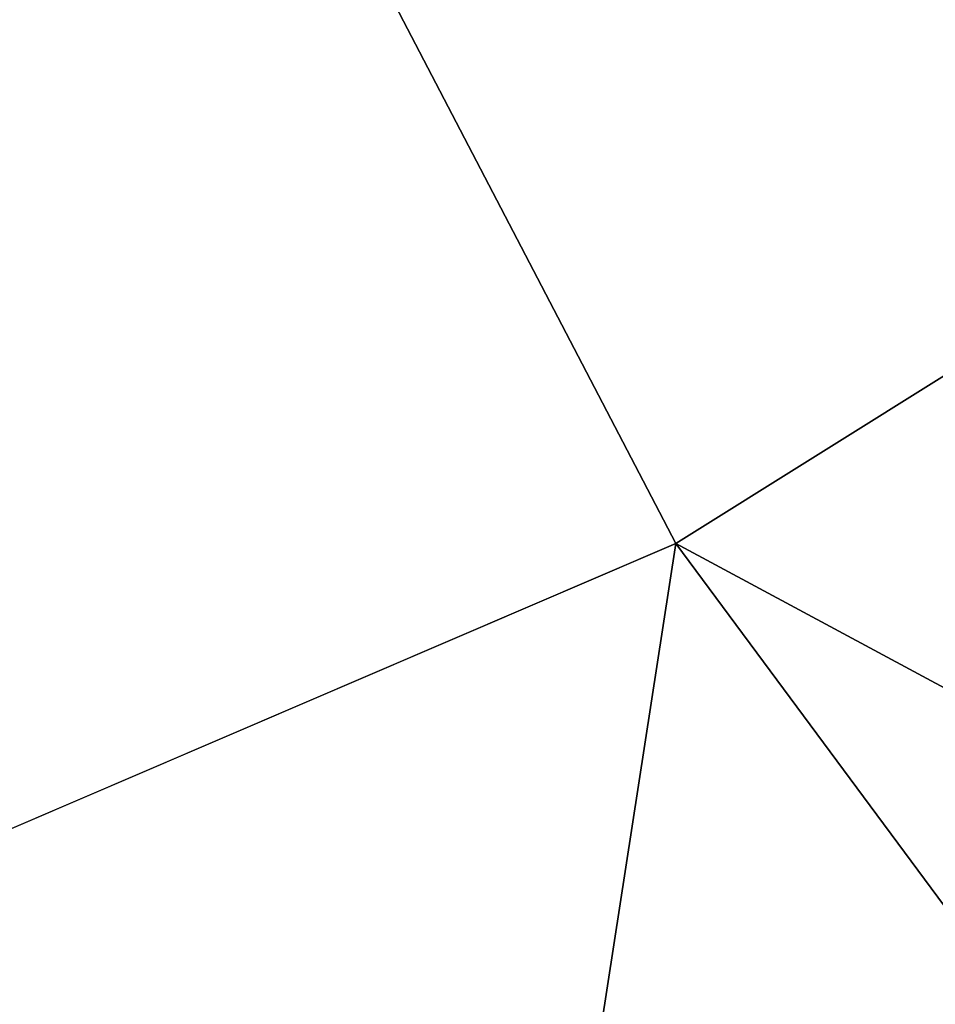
# Model space of a CAD drawing. Extents: x 185 to 449, y -73 to 113.
# Tile 187 of 256: x 298.94178 to 298.9494, y -10.75084 to -10.74265. Entities that reach past the tile are written whole.
import ezdxf

# ---------------------------------------------------------------- set-up
doc = ezdxf.new("R2010")
doc.units = 0
doc.header["$LTSCALE"] = 25.4
doc.layers.get('0').update_dxf_attribs({"color": 13, "linetype": 'CONTINUOUS'})

# ---------------------------------------------------------------- blocks, each defined once
blk = doc.blocks.new('GRUPUJ_1')
at = {"color": 7}
mesh = blk.add_polyface(dxfattribs=at)
corners = [(112.66513, 64.9833069, 215.3736666), (115.4775766, 62.8420181, 213.1054171), (114.1984628, 62.0417633, 215.3736666), (114.0536798, 65.573616, 213.1054171)]
mesh.append_faces([[corners[k] for k in face] for face in [(0, 1, 2), (1, 0, 3)]], dxfattribs={"vtx0": -1, "color": 7})
mesh = blk.add_polyface(dxfattribs=at)
corners = [(112.66513, 64.9833069, 215.3736666), (114.1984628, 62.0417633, 215.3736666), (111.8283533, 61.0259018, 219.0841769)]
mesh.append_faces([[corners[k] for k in face] for face in [(0, 1, 2)]], dxfattribs={"color": 7})
mesh = blk.add_polyface(dxfattribs=at)
corners = [(114.1984628, 62.0417633, 215.3736666), (117.3112558, 60.3667908, 213.1054171), (116.1730798, 59.3762894, 215.3736666), (115.4775766, 62.8420181, 213.1054171)]
mesh.append_faces([[corners[k] for k in face] for face in [(0, 1, 2), (1, 0, 3)]], dxfattribs={"vtx0": -1, "color": 7})
mesh = blk.add_polyface(dxfattribs=at)
corners = [(115.4642709, 62.0440292, 183.9782504), (83.2099069, 43.9051743, 182.9796542), (115.5939173, 61.8095322, 182.9782504), (82.918487, 44.051033, 183.9794711)]
mesh.append_faces([[corners[k] for k in face] for face in [(0, 1, 2), (1, 0, 3)]], dxfattribs={"vtx0": -1, "color": 7})
mesh = blk.add_polyface(dxfattribs=at)
corners = [(115.5939173, 61.8095322, 182.9782504), (83.2429422, 44.2288132, 181.9794711), (115.4642709, 62.0440292, 181.9782504), (83.2099069, 43.9051743, 182.9796542)]
mesh.append_faces([[corners[k] for k in face] for face in [(0, 1, 2), (1, 0, 3)]], dxfattribs={"vtx0": -1, "color": 7})
mesh = blk.add_polyface(dxfattribs=at)
corners = [(114.1984628, 62.0417633, 215.3736666), (113.6392435, 58.4304276, 219.0841769), (111.8283533, 61.0259018, 219.0841769)]
mesh.append_faces([[corners[k] for k in face] for face in [(0, 1, 2)]], dxfattribs={"color": 7})
mesh = blk.add_polyface(dxfattribs=at)
corners = [(114.1984628, 62.0417633, 215.3736666), (116.1730798, 59.3762894, 215.3736666), (113.6392435, 58.4304276, 219.0841769)]
mesh.append_faces([[corners[k] for k in face] for face in [(0, 1, 2)]], dxfattribs={"color": 7})

msp = doc.modelspace()

# ---------------------------------------------------------------- block references
at = {"color": 0}
msp.add_blockref('GRUPUJ_1', (184.7487796, -72.788772, 118.2609464), dxfattribs=at)

doc.saveas('drawing.dxf')
